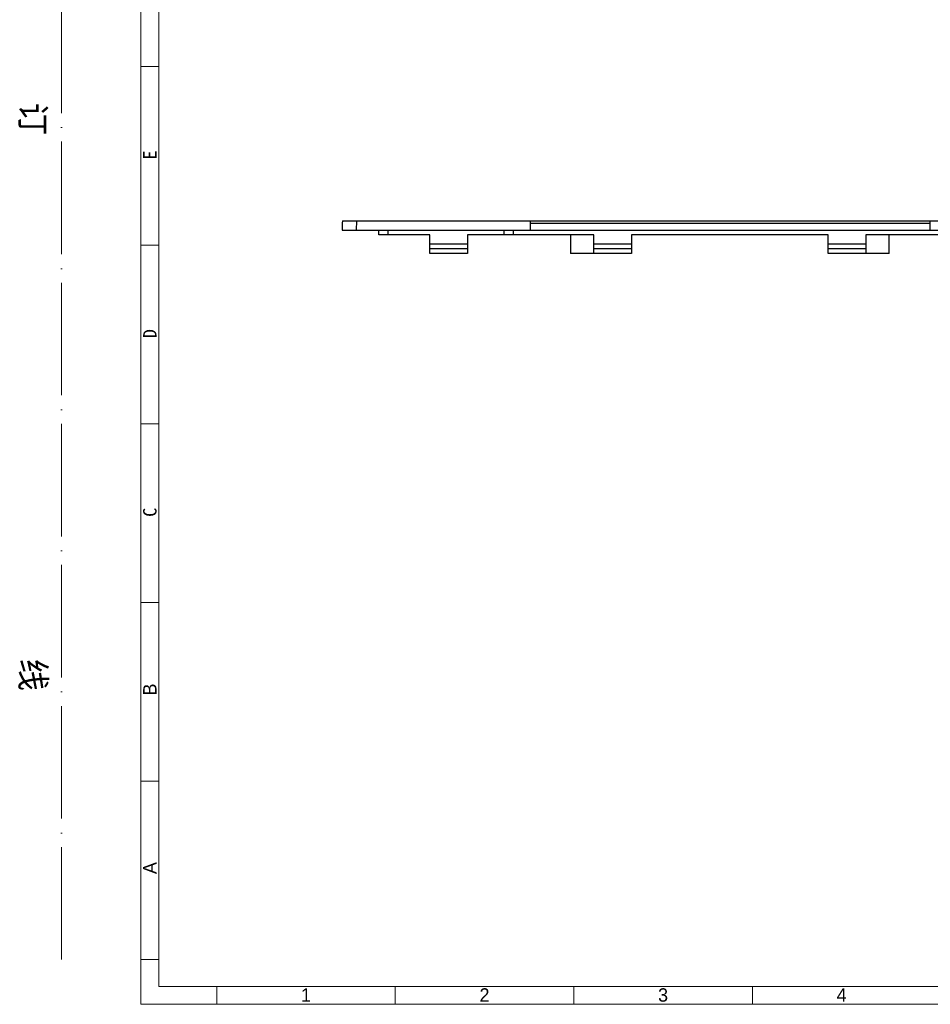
# Model space of a CAD drawing. Header units: millimetres. Extents: x 3062 to 3692, y 2103 to 2548.
# Tile 1 of 6: x 3085 to 3279, y 2128 to 2338. Entities that reach past the tile are written whole.
import ezdxf

# ---------------------------------------------------------------- set-up
doc = ezdxf.new("R2010")
doc.units = ezdxf.units.MM
doc.linetypes.add('ACAD_ISO04W100', pattern=[30, 24, -3, 0, -3])
doc.linetypes.add('CENTERLINE', pattern=[30, 12, -1.5, 3, -1.5, 12])
doc.layers.add('框', color=1, linetype='CENTERLINE', lineweight=5)
doc.styles.add('s', font='txt')
doc.styles.get("Standard").update_dxf_attribs({"font": 'arial.ttf'})

msp = doc.modelspace()

# ---------------------------------------------------------------- linework, layer by layer
at = {"color": 7, "linetype": 'Continuous'}
for p, q in [((3153.529, 2295.55), (3318.941, 2295.55)), ((3156.543, 2295.55), (3156.488, 2293.55)), ((3193.585, 2295.55), (3193.585, 2293.55)), ((3193.585, 2295.065), (3278.885, 2295.065)), ((3278.885, 2295.55), (3278.885, 2293.55)), ((3153.486, 2293.55), (3318.984, 2293.55)), ((3161.286, 2292.55), (3161.286, 2293.55)), ((3172.235, 2292.55), (3161.286, 2292.55)), ((3163.286, 2292.55), (3163.286, 2293.55)), ((3172.235, 2288.55), (3172.235, 2292.55)), ((3180.235, 2292.55), (3180.235, 2288.55)), ((3207.235, 2292.55), (3180.235, 2292.55)), ((3188.085, 2292.55), (3188.085, 2293.55)), ((3190.085, 2292.55), (3190.085, 2293.55)), ((3202.235, 2292.55), (3202.235, 2288.55)), ((3207.235, 2288.55), (3207.235, 2292.55)), ((3215.235, 2292.55), (3215.235, 2288.55)), ((3257.235, 2292.55), (3215.235, 2292.55)), ((3257.235, 2288.55), (3257.235, 2292.55)), ((3292.235, 2292.55), (3265.235, 2292.55)), ((3265.235, 2292.55), (3265.235, 2288.55)), ((3270.235, 2288.55), (3270.235, 2292.55)), ((3180.235, 2290.55), (3172.235, 2290.55)), ((3180.235, 2289.55), (3172.235, 2289.55)), ((3215.235, 2290.55), (3207.235, 2290.55)), ((3215.235, 2289.55), (3207.235, 2289.55)), ((3265.235, 2290.55), (3257.235, 2290.55)), ((3265.235, 2289.55), (3257.235, 2289.55)), ((3180.235, 2288.55), (3172.235, 2288.55)), ((3215.235, 2288.55), (3202.235, 2288.55)), ((3270.235, 2288.55), (3257.235, 2288.55))]:
    msp.add_line(p, q, dxfattribs=at)
msp.add_ellipse((3152.857, 2158.855), major_axis=(9.111, 459.791), ratio=0.0046382, start_param=1.2690254, end_param=1.273578, dxfattribs=at)
at = {"layer": '框', "color": 1, "linetype": 'ACAD_ISO04W100', "lineweight": 15}
msp.add_line((3093.567, 2137.926), (3093.567, 2518.964), dxfattribs=at)
at = {"layer": '框', "color": 1, "linetype": 'Continuous', "lineweight": 15}
for p, q in [((3114.334, 2328.445), (3110.524, 2328.445)), ((3114.334, 2290.341), (3110.524, 2290.341)), ((3114.334, 2252.237), (3110.524, 2252.237)), ((3114.334, 2214.134), (3110.524, 2214.134)), ((3114.334, 2176.03), (3110.524, 2176.03)), ((3114.334, 2137.926), (3110.524, 2137.926)), ((3126.718, 2128.4), (3126.718, 2132.21)), ((3164.822, 2128.4), (3164.822, 2132.21)), ((3202.925, 2128.4), (3202.925, 2132.21)), ((3241.029, 2128.4), (3241.029, 2132.21))]:
    msp.add_line(p, q, dxfattribs=at)
for points in [[(3110.524, 2128.4), (3676.364, 2128.4), (3676.364, 2528.489), (3110.524, 2528.489)], [(3114.334, 2132.21), (3672.554, 2132.21), (3672.554, 2524.679), (3114.334, 2524.679)]]:
    msp.add_lwpolyline(points, close=True, dxfattribs=at)

# ---------------------------------------------------------------- texts
at = {"layer": '框', "color": 1, "linetype": 'ACAD_ISO04W100', "lineweight": 15, "insert": (3087.241, 2319.124), "char_height": 5.29913, "width": 280.40722, "attachment_point": 5, "rotation": 270, "style": 's'}
msp.add_mtext('装                                订                               线', dxfattribs=at)
at = {"layer": '框', "color": 1, "linetype": 'Continuous', "lineweight": 15, "char_height": 2.858, "width": 3.81038, "attachment_point": 1, "rotation": 90, "style": 's'}
for s, insert in [('E', (3111.019, 2308.597)), ('D', (3111.019, 2270.493)), ('C', (3111.019, 2232.39))]:
    msp.add_mtext(s, dxfattribs=dict(at, insert=insert))
at = {"layer": '框', "color": 1, "linetype": 'Continuous', "lineweight": 15, "char_height": 2.85778, "width": 3.81038, "attachment_point": 1, "rotation": 90}
for s, insert in [('{\\f\uffbfﾬￌﾣﾤ_GB2312|b0|i0|c134|p49;B}', (3111.019, 2194.286)), ('{\\f\uffbfﾬￌﾣﾤ_GB2312|b0|i0|c134|p49;A}', (3111.019, 2156.182))]:
    msp.add_mtext(s, dxfattribs=dict(at, insert=insert))
at = {"layer": '框', "color": 1, "linetype": 'Continuous', "lineweight": 15, "char_height": 2.85778, "attachment_point": 1}
for s, insert, width in [('{\\fﾷￂￋￎ_GB2312|b0|i0|c134|p49;1}', (3144.708, 2131.822), 1.47514), ('{\\fﾷￂￋￎ_GB2312|b0|i0|c134|p49;2}', (3182.811, 2131.822), 1.47519), ('{\\fﾷￂￋￎ_GB2312|b0|i0|c134|p49;3}', (3220.915, 2131.822), 1.47519), ('{\\fﾷￂￋￎ_GB2312|b0|i0|c134|p49;4}', (3259.019, 2131.822), 1.47519)]:
    msp.add_mtext(s, dxfattribs=dict(at, insert=insert, width=width))

doc.saveas('drawing.dxf')
